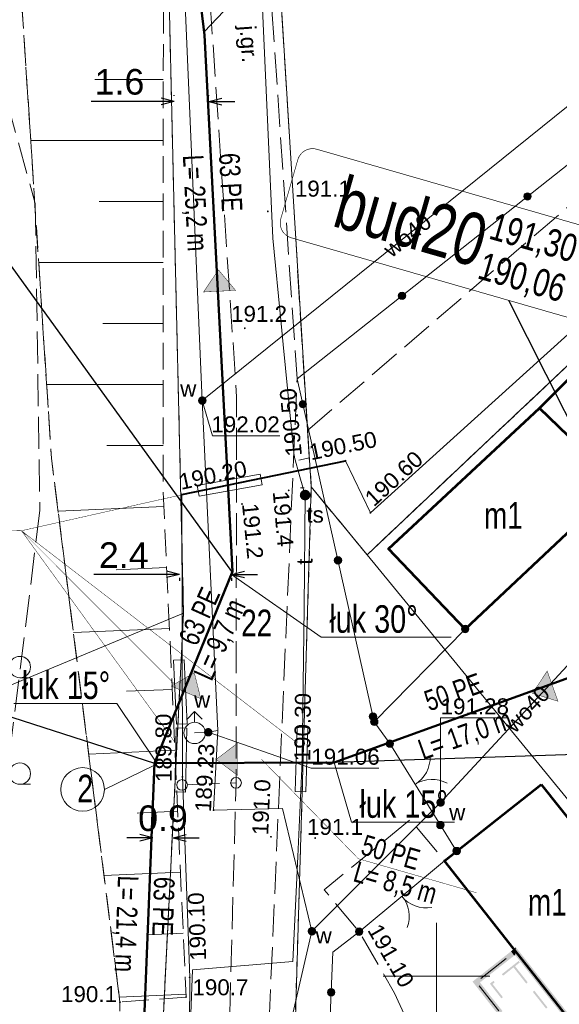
# Model space of a CAD drawing. Header units: metres. Extents: x 7482748 to 7484637, y 5684406 to 5687014.
# Tile 7 of 180: x 7482980 to 7483006, y 5684599 to 5684645. Entities that reach past the tile are written whole.
import ezdxf
from ezdxf.enums import TextEntityAlignment as Align
from ezdxf.lldxf.tags import DXFTag

# ---------------------------------------------------------------- set-up
doc = ezdxf.new("R2010")
doc.units = ezdxf.units.M
doc.header["$MEASUREMENT"] = 0
for name, pattern in [('1', [1.5, 1, -0.5]), ('BUBZ01_500', [1.75, 1.25, -0.5]), ('KTJZ01_500', [2, 1.5, -0.5]), ('l217_500', [2, 1.5, -0.5]), ('l218_500', [1, 0.5, -0.5]), ('PTTL_500', [1.5, 1, -0.5]), ('SUP__P_01_500', [2.5, 2, -0.5])]:
    doc.linetypes.add(name, pattern=pattern)
for name, color, linetype, lineweight in [('.domiar', 250, 'Continuous', 9), ('.ks tłoczny', 104, 'Continuous', 50), ('_Dzialki', 7, 'Continuous', 0), ('_Dzialki_opis', 7, 'Continuous', 0), ('_Kontury', 7, 'Continuous', 0), ('_Podzial_sekcyjny_krzyze', 7, '1', 13), ('_Uzytki', 7, 'Continuous', 0), ('BUBZ02_D', 7, 'BUBZ01_500', 13), ('BUBZ02_G', 7, 'BUBZ01_500', 13), ('BUBZ02_W', 7, 'Continuous', 13), ('EGB_Budynek', 7, 'Continuous', 0), ('EGB_Budynek_opis', 7, 'Continuous', 0), ('GES__SUSM05_01L', 7, 'Continuous', 13), ('GES__SUUS02_P', 7, 'Continuous', 13), ('GES__SUUS09_P', 7, 'Continuous', 13), ('GES__SUUS25_WP', 7, 'Continuous', 13), ('KTOK02', 7, 'KTOK02_500', 13), ('KTOK05_01', 7, 'Continuous', 13), ('PTTL04_P', 7, 'Continuous', 13), ('RTPW01_P', 7, 'Continuous', 0), ('RTPW02_P', 7, 'Continuous', 0)]:
    doc.layers.add(name, color=color, linetype=linetype, lineweight=lineweight)
for name, color, linetype, lineweight, transparency in [('EGB_EGBB03_O', 7, 'Continuous', 0, 0.2), ('GES__SUUS_ET_07T', 7, 'Continuous', 13, 0.25), ('GES__SUUS_ET_08T', 7, 'Continuous', 13, 0.25), ('KTJZ01_O', 7, 'KTJZ01_500', 13, 0.5), ('KTJZ01_T', 7, 'Continuous', 13, 0.25), ('KTPL01_O', 7, 'KTJZ01_500', 13, 0.5), ('PTTL04_O', 7, 'PTTL_500', 13, 0.5), ('RTPW01_G', 7, 'Continuous', 13, 0.25), ('RTPW02_G', 7, 'Continuous', 13, 0.25)]:
    doc.layers.add(name, color=color, linetype=linetype, lineweight=lineweight, transparency=transparency)
for name, color, linetype, lineweight, true_color in [('GES__SUOP03_03L', 1, 'Continuous', 40, 0xff0000), ('GES__SUPE_pL', 1, 'Continuous', 13, 0xff0000), ('GES__SUPS01_03P', 1, 'Continuous', 13, 0xff0000), ('GES__SUPS01_07P', 7, 'Continuous', 13, 0xff9100), ('GES__SUPS01_08L', 5, 'Continuous', 13, 0x0000ff), ('GES__SUPS01_08P', 5, 'Continuous', 13, 0x0000ff), ('GES__SUPT_P_01L', 7, 'SUP__P_01_500', 13, 0xff9100), ('GES__SUPT_pL', 7, 'Continuous', 13, 0xff9100), ('GES__SUPW_01_pL', 5, 'Continuous', 13, 0x0000ff), ('GES__SUUS_OD_WL', 5, 'Continuous', 13, 0x0000ff)]:
    doc.layers.add(name, color=color, linetype=linetype, lineweight=lineweight, true_color=true_color)
for name, color, linetype, lineweight, true_color, transparency in [('GES__SUPS01_03G', 1, 'Continuous', 13, 0xff0000, 0.25), ('GES__SUPS01_07G', 7, 'Continuous', 13, 0xff9100, 0.25), ('GES__SUPS01_08G', 5, 'Continuous', 13, 0x0000ff, 0.25), ('GES__SUPT_pT', 7, 'Continuous', 13, 0xff9100, 0.25), ('GES__SUPW_01_pT', 5, 'Continuous', 13, 0x0000ff, 0.25), ('GES__SUUS_RG_WT', 5, 'Continuous', 13, 0x0000ff, 0.25)]:
    doc.layers.add(name, color=color, linetype=linetype, lineweight=lineweight, true_color=true_color, transparency=transparency)
doc.layers.add('IS_kanalizacja_sanitarna', color=7, linetype='SOLID', true_color=0x000000)
doc.layers.add('IS_Opisy_działek_Net', color=7, linetype='SOLID', true_color=0x000000)
doc.layers.add('IS_Węzeł_sieci_kanalizacyjnej_-_opisy', color=7, linetype='Continuous')
doc.styles.get("Standard").update_dxf_attribs({"font": 'simplex.shx', "width": 0.75})
doc.styles.add('STYL_ARIAL', font='simplex.shx', dxfattribs={"width": 0.75, "oblique": 0.1})
doc.styles.add('Style-Arial', font='arial.ttf')
doc.linetypes.add('KTOK02_500', pattern='A,0.5,[117,IS_LineDef.shx,S=0.01,R=0,X=0,Y=0],0.5', length=1)
tags = doc.linetypes.add('SOLID', pattern=[10, 10, 0]).pattern_tags.tags
tags[6:7] = [DXFTag(74, 4), DXFTag(75, 0), DXFTag(340, '0'), DXFTag(46, 0.0), DXFTag(50, 0.0), DXFTag(44, 0.0), DXFTag(45, 0.0)]
tags[4:5] = [DXFTag(74, 4), DXFTag(75, 0), DXFTag(340, '0'), DXFTag(46, 0.0), DXFTag(50, 0.0), DXFTag(44, 0.0), DXFTag(45, 0.0)]
doc.dimstyles.get("Standard").update_dxf_attribs({"dimtxt": 0.18, "dimasz": 0.18, "dimexe": 0.18, "dimexo": 0.0625, "dimgap": 0.09, "dimtad": 0, "dimtih": 1, "dimtoh": 1, "dimdec": 4, "dimzin": 0, "dimdsep": 46, "dimtxsty": 'Standard', "dimcen": 0.09, "dimadec": 0, "dimazin": 0, "dimtfac": 1, "dimtdec": 4, "dimtofl": 0, "dimtmove": 0, "dimatfit": 3, "dimfxl": 0, "dimtolj": 1, "dimtzin": 0, "dimarcsym": 0})

# ---------------------------------------------------------------- blocks, each defined once
blk = doc.blocks.new('SUPS01_2')
at = {"layer": 'GES__SUPS01_03P', "linetype": 'Continuous', "lineweight": 13}
h = blk.add_hatch(color=256, dxfattribs=at)
edge = h.paths.add_edge_path()
edge.add_arc((0, 0), 0.045, 0, 360)
blk = doc.blocks.new('SUUS02')
at = {"layer": 'GES__SUUS02_P', "linetype": 'Continuous', "lineweight": 13}
for p, q in [((0, 1), (-0.35, 0.65)), ((0, 0.5), (0, 1)), ((0, 1), (0.35, 0.65))]:
    blk.add_line(p, q, dxfattribs=at)
blk.add_circle((0, 0), 0.5, dxfattribs=at)
blk = doc.blocks.new('SUUS25_129')
at = {"layer": 'GES__SUUS25_WP', "linetype": 'Continuous', "lineweight": 13}
h = blk.add_hatch(color=256, dxfattribs=at)
edge = h.paths.add_edge_path()
edge.add_arc((0, 0), 0.2, 0, 360)
blk = doc.blocks.new('SUUS25_133')
at = {"layer": 'GES__SUUS25_WP', "linetype": 'Continuous', "lineweight": 13}
h = blk.add_hatch(color=256, dxfattribs=at)
edge = h.paths.add_edge_path()
edge.add_arc((0, 0), 0.2, 0, 360)
blk = doc.blocks.new('RTPW01')
at = {"layer": 'RTPW01_P', "linetype": 'Continuous', "lineweight": 0}
h = blk.add_hatch(color=256, dxfattribs=at)
edge = h.paths.add_edge_path()
edge.add_arc((0, 0), 0.045, 0, 360)
blk = doc.blocks.new('RTPW01_2')
at = {"layer": 'RTPW01_P', "linetype": 'Continuous', "lineweight": 0}
h = blk.add_hatch(color=256, dxfattribs=at)
edge = h.paths.add_edge_path()
edge.add_arc((0, 0), 0.045, 0, 360)
blk = doc.blocks.new('RTPW01_3')
at = {"layer": 'RTPW02_P', "linetype": 'Continuous', "lineweight": 0}
h = blk.add_hatch(color=256, dxfattribs=at)
edge = h.paths.add_edge_path()
edge.add_arc((0, 0), 0.045, 0, 360)
blk = doc.blocks.new('SUUS25_26')
at = {"layer": 'GES__SUUS25_WP', "linetype": 'Continuous', "lineweight": 13}
h = blk.add_hatch(color=256, dxfattribs=at)
edge = h.paths.add_edge_path()
edge.add_arc((0, 0), 0.2, 0, 360)
blk = doc.blocks.new('SUUS25_184')
at = {"layer": 'GES__SUUS25_WP', "linetype": 'Continuous', "lineweight": 13}
h = blk.add_hatch(color=256, dxfattribs=at)
edge = h.paths.add_edge_path()
edge.add_arc((0, 0), 0.2, 0, 360)
blk = doc.blocks.new('SUPS01')
at = {"layer": 'GES__SUPS01_08P', "linetype": 'Continuous', "lineweight": 13}
h = blk.add_hatch(color=256, dxfattribs=at)
edge = h.paths.add_edge_path()
edge.add_arc((0, 0), 0.045, 0, 360)
blk = doc.blocks.new('PTTL04_1')
at = {"layer": 'PTTL04_P', "linetype": 'Continuous', "lineweight": 13}
for p, q in [((-5, 2), (-4.5, 2)), ((5, 2), (5.5, 2)), ((-2.5, -0.5), (-2, -0.5)), ((2.5, -0.5), (3, -0.5)), ((-5, -3), (-4.5, -3)), ((5, -3), (5.5, -3))]:
    blk.add_line(p, q, dxfattribs=at)
for centre in [(-5, 2.5), (5, 2.5), (-2.5, 0), (2.5, 0), (-5, -2.5), (5, -2.5)]:
    blk.add_circle(centre, 0.5, dxfattribs=at)
for centre in [(0, 2.5), (0, -2.5)]:
    blk.add_arc(centre, 0.55, 320.48, 219.52, dxfattribs=at)
blk = doc.blocks.new('SUPS01_7')
at = {"layer": 'GES__SUPS01_07P', "linetype": 'Continuous', "lineweight": 13}
h = blk.add_hatch(color=256, dxfattribs=at)
edge = h.paths.add_edge_path()
edge.add_arc((0, 0), 0.045, 0, 360)
blk = doc.blocks.new('SUUS09_1')
at = {"layer": 'GES__SUUS09_P', "linetype": 'Continuous', "lineweight": 13}
h = blk.add_hatch(color=256, dxfattribs=at)
edge = h.paths.add_edge_path()
edge.add_arc((0, 0), 0.25, 0, 360)
blk = doc.blocks.new('TerminatorOpen_0.5')
at = {"color": 0, "linetype": 'ByBlock', "lineweight": -2}
for q in [(-1, 0.25), (-1, 0), (-1, -0.25)]:
    blk.add_line((0, 0), q, dxfattribs=at)
blk = doc.blocks.new('*D781')
at = {"layer": '.domiar', "color": 0, "linetype": 'Continuous', "lineweight": -2, "transparency": 16777216}
for p, q in [((7482986.103, 5684606.481), (7482985.493, 5684606.481)), ((7482988.272, 5684606.481), (7482988.882, 5684606.481))]:
    blk.add_line(p, q, dxfattribs=at)
at = {"layer": 'Defpoints', "color": 0, "linetype": 'Continuous', "transparency": 16777216}
for p in [(7482986.713, 5684606.481), (7482987.662, 5684606.481), (7482987.662, 5684606.481)]:
    blk.add_point(p, dxfattribs=at)
at = {"layer": '.domiar', "color": 0, "linetype": 'Continuous', "lineweight": -2, "transparency": 16777216, "xscale": 0.61, "yscale": 0.61, "zscale": 0.61}
blk.add_blockref('TerminatorOpen_0.5', (7482986.713, 5684606.481), dxfattribs=at)
at = {"layer": '.domiar', "color": 0, "linetype": 'Continuous', "lineweight": -2, "transparency": 16777216, "xscale": 0.61, "yscale": 0.61, "zscale": 0.61, "rotation": 180}
blk.add_blockref('TerminatorOpen_0.5', (7482987.662, 5684606.481), dxfattribs=at)
at = {"layer": '.domiar', "color": 0, "linetype": 'Continuous', "transparency": 16777216, "insert": (7482987.188, 5684607.394), "char_height": 1.2, "attachment_point": 5, "style": 'Style-Arial'}
blk.add_mtext('\\A1;0.9', dxfattribs=at)
blk = doc.blocks.new('*D783')
at = {"layer": '.domiar', "color": 0, "linetype": 'Continuous', "lineweight": -2, "transparency": 16777216}
for p, q in [((7482987.359, 5684618.834), (7482983.949, 5684618.834)), ((7482987.969, 5684618.666), (7482987.969, 5684618.534)), ((7482990.392, 5684618.666), (7482990.392, 5684618.534)), ((7482991.002, 5684618.834), (7482991.612, 5684618.834))]:
    blk.add_line(p, q, dxfattribs=at)
at = {"layer": 'Defpoints', "color": 0, "linetype": 'Continuous', "transparency": 16777216}
for p in [(7482987.969, 5684618.966), (7482990.392, 5684618.966), (7482987.969, 5684618.834)]:
    blk.add_point(p, dxfattribs=at)
at = {"layer": '.domiar', "color": 0, "linetype": 'Continuous', "lineweight": -2, "transparency": 16777216, "xscale": 0.61, "yscale": 0.61, "zscale": 0.61}
blk.add_blockref('TerminatorOpen_0.5', (7482987.969, 5684618.834), dxfattribs=at)
at = {"layer": '.domiar', "color": 0, "linetype": 'Continuous', "lineweight": -2, "transparency": 16777216, "xscale": 0.61, "yscale": 0.61, "zscale": 0.61, "rotation": 180}
blk.add_blockref('TerminatorOpen_0.5', (7482990.392, 5684618.834), dxfattribs=at)
at = {"layer": '.domiar', "color": 0, "linetype": 'Continuous', "transparency": 16777216, "insert": (7482985.349, 5684619.736), "char_height": 1.2, "attachment_point": 5, "style": 'Style-Arial'}
blk.add_mtext('\\A1;2.4', dxfattribs=at)
blk = doc.blocks.new('*D784')
at = {"layer": '.domiar', "color": 0, "linetype": 'Continuous', "lineweight": -2, "transparency": 16777216}
for p, q in [((7482987.705, 5684641.259), (7482987.705, 5684641.303)), ((7482989.335, 5684641.259), (7482989.335, 5684641.303)), ((7482987.095, 5684641.003), (7482983.814, 5684641.003)), ((7482989.945, 5684641.003), (7482990.555, 5684641.003))]:
    blk.add_line(p, q, dxfattribs=at)
at = {"layer": 'Defpoints', "color": 0, "linetype": 'Continuous', "transparency": 16777216}
for p in [(7482987.705, 5684641.003), (7482987.705, 5684640.959), (7482989.335, 5684640.959)]:
    blk.add_point(p, dxfattribs=at)
at = {"layer": '.domiar', "color": 0, "linetype": 'Continuous', "lineweight": -2, "transparency": 16777216, "xscale": 0.61, "yscale": 0.61, "zscale": 0.61}
blk.add_blockref('TerminatorOpen_0.5', (7482987.705, 5684641.003), dxfattribs=at)
at = {"layer": '.domiar', "color": 0, "linetype": 'Continuous', "lineweight": -2, "transparency": 16777216, "xscale": 0.61, "yscale": 0.61, "zscale": 0.61, "rotation": 180}
blk.add_blockref('TerminatorOpen_0.5', (7482989.335, 5684641.003), dxfattribs=at)
at = {"layer": '.domiar', "color": 0, "linetype": 'Continuous', "transparency": 16777216, "insert": (7482985.149, 5684641.916), "char_height": 1.2, "attachment_point": 5, "style": 'Style-Arial'}
blk.add_mtext('\\A1;1.6', dxfattribs=at)

msp = doc.modelspace()

# ---------------------------------------------------------------- hatches: boundary and pattern name
at = {"layer": 'EGB_EGBB03_O', "linetype": 'Continuous', "lineweight": 0}
for points in [[(7483002.28461, 5684598.98985), (7483001.6946, 5684599.74093), (7483001.92592, 5684599.92322), (7483002.08066, 5684599.72686), (7483002.0454, 5684599.69907), (7483002.48121, 5684599.14429)], [(7483003.04834, 5684598.95653), (7483002.50844, 5684599.64382), (7483002.678, 5684599.77744), (7483002.7337, 5684599.70675), (7483002.63473, 5684599.62875), (7483003.11911, 5684599.01213)], [(7483006.07895, 5684597.96484), (7483005.46978, 5684598.73714), (7483005.66607, 5684598.89197), (7483006.12105, 5684598.31516), (7483006.13393, 5684598.32524), (7483006.28796, 5684598.12832)]]:
    msp.add_hatch(color=256, dxfattribs=at).paths.add_polyline_path(points)
at = {"layer": 'IS_kanalizacja_sanitarna', "linetype": 'Continuous', "ltscale": 0.01}
for points in [[(7482989.78693, 5684633.10705), (7482989.08952, 5684632.06968), (7482990.58753, 5684632.14707)], [(7483004.50569, 5684613.2571), (7483005.69911, 5684612.88528), (7483005.1968, 5684614.29867)], [(7482988.65709, 5684614.22268), (7482987.57527, 5684613.59646), (7482988.95536, 5684613.00879)], [(7482989.67999, 5684610.15837), (7482990.6824, 5684609.4116), (7482990.67756, 5684610.9116)]]:
    msp.add_hatch(color=256, dxfattribs=at).paths.add_polyline_path(points)
at = {"layer": 'KTOK05_01', "linetype": 'Continuous', "lineweight": 13}
h = msp.add_hatch(color=256, dxfattribs=at)
edge = h.paths.add_edge_path()
edge.add_arc((7483004.27415, 5684636.54807), 0.175, 0, 360)
h = msp.add_hatch(color=256, dxfattribs=at)
edge = h.paths.add_edge_path()
edge.add_arc((7482998.39243, 5684631.89454), 0.175, 0, 360)
h = msp.add_hatch(color=256, dxfattribs=at)
edge = h.paths.add_edge_path()
edge.add_arc((7482993.73866, 5684626.80663), 0.175, 0, 360)
h = msp.add_hatch(color=256, dxfattribs=at)
edge = h.paths.add_edge_path()
edge.add_arc((7482995.38586, 5684619.48975), 0.175, 0, 360)
h = msp.add_hatch(color=256, dxfattribs=at)
edge = h.paths.add_edge_path()
edge.add_arc((7483001.35, 5684616.27), 0.175, 0, 360)
h = msp.add_hatch(color=256, dxfattribs=at)
edge = h.paths.add_edge_path()
edge.add_arc((7482997.03307, 5684612.17287), 0.175, 0, 360)
h = msp.add_hatch(color=256, dxfattribs=at)
edge = h.paths.add_edge_path()
edge.add_arc((7482997.09, 5684611.92), 0.175, 0, 360)
h = msp.add_hatch(color=256, dxfattribs=at)
edge = h.paths.add_edge_path()
edge.add_arc((7482997.82, 5684610.9), 0.175, 0, 360)
h = msp.add_hatch(color=256, dxfattribs=at)
edge = h.paths.add_edge_path()
edge.add_arc((7483000.19, 5684607.08), 0.175, 0, 360)
h = msp.add_hatch(color=256, dxfattribs=at)
edge = h.paths.add_edge_path()
edge.add_arc((7483000.95, 5684605.86), 0.175, 0, 360)
h = msp.add_hatch(color=256, dxfattribs=at)
edge = h.paths.add_edge_path()
edge.add_arc((7482996.38, 5684602.08), 0.175, 0, 360)
h = msp.add_hatch(color=256, dxfattribs=at)
edge = h.paths.add_edge_path()
edge.add_arc((7482995.07074, 5684599.24069), 0.175, 0, 360)

# ---------------------------------------------------------------- linework, layer by layer
at = {"layer": '.domiar', "linetype": 'Continuous', "lineweight": 20}
for points in [[(7482991.74854, 5684623.53005), (7482988.79601, 5684622.99848), (7482988.88461, 5684622.50639), (7482991.83714, 5684623.03796), (7482991.74854, 5684623.53005)], [(7482988.31914, 5684611.83159), (7482988.17554, 5684614.82815), (7482987.67611, 5684614.80422), (7482987.81971, 5684611.80766), (7482988.31914, 5684611.83159)], [(7482988.23837, 5684608.62411), (7482988.30437, 5684611.62338), (7482987.80449, 5684611.63438), (7482987.73849, 5684608.63511), (7482988.23837, 5684608.62411)], [(7482993.88704, 5684608.64398), (7482993.97163, 5684611.64279), (7482993.47183, 5684611.65689), (7482993.38723, 5684608.65808), (7482993.88704, 5684608.64398)]]:
    msp.add_lwpolyline(points, dxfattribs=at)
at = {"layer": '.domiar', "linetype": 'Continuous'}
for points in [[(7482990.39211, 5684618.83357), (7482994.6062, 5684615.89163), (7482994.6062, 5684615.89163)], [(7482994.6062, 5684615.89163), (7483000.69118, 5684615.89163)], [(7482980.19382, 5684612.78561), (7482985.02124, 5684612.78561)], [(7482986.82958, 5684610.08172), (7482985.02124, 5684612.78561), (7482985.02124, 5684612.78561)], [(7482986.78343, 5684609.88091), (7482984.44382, 5684608.75057)], [(7482996.01955, 5684607.21558), (7482995.21555, 5684610.0146), (7482995.21555, 5684610.0146)], [(7482996.01955, 5684607.21558), (7483000.84697, 5684607.21558)]]:
    msp.add_lwpolyline(points, dxfattribs=at)
msp.add_circle((7482983.42255, 5684608.75057), 1.02127, dxfattribs=at)
at = {"layer": '.ks tłoczny', "linetype": 'Continuous'}
for points in [[(7482985.92494, 5684588.61056), (7482986.78735, 5684609.97809), (7482990.45208, 5684618.97193), (7482989.13738, 5684644.10828), (7482984.83113, 5684679.8228)], [(7483011.3053, 5684615.82129), (7482995.21555, 5684610.0146), (7482986.78735, 5684609.97809)]]:
    msp.add_lwpolyline(points, dxfattribs=at)
at = {"layer": '_Dzialki', "color": 96, "linetype": 'Continuous', "true_color": 0x008000, "flags": 128}
for points in [[(7482992.03, 5684657.04), (7482994.14, 5684622.93)], [(7482987.27, 5684654.54), (7482988.15, 5684617.02)], [(7483009.84, 5684632.11), (7482996.75, 5684619.75)], [(7482994.14, 5684622.93), (7482993.08, 5684587.48)], [(7482996.75, 5684619.75), (7482994.14, 5684622.93)], [(7483010.28, 5684603.25), (7482996.75, 5684619.75)], [(7482964.17, 5684607.03), (7482988.15, 5684617.02)], [(7482988.15, 5684617.02), (7482986.69, 5684587.94)]]:
    msp.add_lwpolyline(points, dxfattribs=at)
at = {"layer": '_Kontury', "color": 96, "linetype": 'l217_500', "true_color": 0x008000}
msp.add_line((7482993.96, 5684625.58), (7483032.4, 5684658.6), dxfattribs=at)
at = {"layer": '_Kontury', "color": 96, "linetype": 'l217_500', "true_color": 0x008000, "flags": 128}
for points in [[(7482992.03, 5684657.04), (7482993.96, 5684625.58)], [(7482988.15, 5684617.02), (7482987.27, 5684654.54)], [(7482977.74, 5684648.7), (7482981.2, 5684636.22)], [(7482981.2, 5684636.22), (7482981.42, 5684621.83)], [(7482996.75, 5684619.75), (7483009.84, 5684632.11)], [(7482993.96, 5684625.58), (7482994.14, 5684622.93)], [(7482994.14, 5684622.93), (7482996.75, 5684619.75)], [(7482981.42, 5684621.83), (7482978.87, 5684601.39)], [(7482986.69, 5684587.94), (7482988.15, 5684617.02)]]:
    msp.add_lwpolyline(points, dxfattribs=at)
at = {"layer": '_Podzial_sekcyjny_krzyze', "linetype": 'Continuous'}
for p, q in [((7483000, 5684597.5), (7483000, 5684602.5)), ((7482997.5, 5684600), (7483002.5, 5684600))]:
    msp.add_line(p, q, dxfattribs=at)
at = {"layer": '_Uzytki', "color": 96, "linetype": 'l218_500', "true_color": 0x008000, "flags": 128}
for points in [[(7482992.03, 5684657.04), (7482993.96, 5684625.58)], [(7482987.27, 5684654.54), (7482988.15, 5684617.02)], [(7483009.84, 5684632.11), (7482996.75, 5684619.75)], [(7482993.96, 5684625.58), (7482994.14, 5684622.93)], [(7482994.14, 5684622.93), (7482993.35, 5684596.62)], [(7482996.75, 5684619.75), (7482994.14, 5684622.93)], [(7482988.15, 5684617.02), (7482986.69, 5684587.94)]]:
    msp.add_lwpolyline(points, dxfattribs=at)
at = {"layer": 'BUBZ02_D', "linetype": 'BUBZ01_500', "lineweight": 13, "flags": 128}
msp.add_lwpolyline([(7482988.27, 5684599.02), (7482985.17, 5684598.78), (7482981.96, 5684624.28), (7482980.31, 5684649.57), (7482972.81, 5684692.91), (7482963.28, 5684711.58), (7482953.24, 5684724.86), (7482955.31, 5684727.83)], dxfattribs=at)
at = {"layer": 'BUBZ02_G', "linetype": 'BUBZ01_500', "lineweight": 13, "flags": 128}
msp.add_lwpolyline([(7482955.31, 5684727.83), (7482967.42, 5684715.78), (7482978.03, 5684695.68), (7482987.21, 5684651.72), (7482987.19, 5684622.94), (7482988.27, 5684599.02)], dxfattribs=at)
at = {"layer": 'BUBZ02_W', "linetype": 'Continuous', "lineweight": 13}
for p, q in [((7482987.2, 5684642.04), (7482984, 5684642.04)), ((7482987.2, 5684639.18), (7482980.99, 5684639.18)), ((7482987.2, 5684636.32), (7482984.19, 5684636.32)), ((7482987.2, 5684633.46), (7482981.36, 5684633.46)), ((7482987.2, 5684630.6), (7482984.37, 5684630.6)), ((7482987.19, 5684627.74), (7482981.73, 5684627.74)), ((7482987.19, 5684624.88), (7482984.56, 5684624.88)), ((7482987.23, 5684622.02), (7482982.27, 5684621.79)), ((7482987.36, 5684619.16), (7482985, 5684619.05)), ((7482987.49, 5684616.3), (7482982.99, 5684616.1)), ((7482987.62, 5684613.44), (7482985.48, 5684613.35)), ((7482987.75, 5684610.59), (7482983.71, 5684610.4)), ((7482987.88, 5684607.73), (7482985.97, 5684607.64)), ((7482988.01, 5684604.87), (7482984.42, 5684604.71)), ((7482988.13, 5684602.01), (7482986.46, 5684601.94)), ((7482988.26, 5684599.16), (7482985.14, 5684599.02))]:
    msp.add_line(p, q, dxfattribs=at)
at = {"layer": 'EGB_Budynek', "color": 7, "linetype": 'Continuous', "lineweight": 53, "flags": 128}
for points in [[(7483009.97, 5684631.75), (7483013.16, 5684628.97), (7483007.98, 5684623.6), (7483004.83, 5684626.62), (7483009.97, 5684631.75)], [(7483008.51, 5684622.96), (7483009.37, 5684622.07), (7483007.87, 5684620.55), (7483006.89, 5684621.48), (7483001.35, 5684616.27), (7482997.75, 5684620.03), (7483004.83, 5684626.62), (7483007.98, 5684623.6), (7483008.51, 5684622.96)], [(7483004.92, 5684608.98), (7483010.68, 5684601.74), (7483006.1, 5684598.14), (7483000.38, 5684605.41), (7483004.92, 5684608.98)]]:
    msp.add_lwpolyline(points, dxfattribs=at)
at = {"layer": 'EGB_EGBB03_O', "linetype": 'Continuous', "lineweight": 0}
for points in [[(7483003.5, 5684601.16), (7483003.73, 5684601.35), (7483003.65, 5684600.96), (7483003.69, 5684600.99)], [(7483001.93, 5684599.92), (7483002.71, 5684600.54), (7483002.08, 5684599.73), (7483002.87, 5684600.35)], [(7483003.66, 5684600.5), (7483004.28, 5684599.71), (7483003.59, 5684600.44), (7483004.21, 5684599.65)], [(7483005.05, 5684599.68), (7483005.67, 5684598.89), (7483004.85, 5684599.52), (7483005.47, 5684598.74)], [(7483002.9, 5684598.2), (7483002.28, 5684598.99), (7483003.1, 5684598.36), (7483002.48, 5684599.14)], [(7483004.59, 5684599.32), (7483005.21, 5684598.53), (7483004.52, 5684599.26), (7483005.14, 5684598.48)]]:
    msp.add_solid(points, dxfattribs=at)
at = {"layer": 'EGB_EGBB03_O', "linetype": 'Continuous', "lineweight": 0, "extrusion": (0, 0, -1)}
for points in [[(-7483003.73, 5684601.35), (-7483004.43, 5684600.46), (-7483003.69, 5684600.99), (-7483004.23, 5684600.31)], [(-7483002.71, 5684600.54), (-7483003.5, 5684601.16), (-7483002.87, 5684600.35), (-7483003.65, 5684600.96)], [(-7483003.07, 5684600.09), (-7483003.86, 5684600.71), (-7483003.13, 5684600.02), (-7483003.91, 5684600.64)], [(-7483004.43, 5684600.46), (-7483005.05, 5684599.68), (-7483004.23, 5684600.31), (-7483004.85, 5684599.52)]]:
    msp.add_solid(points, dxfattribs=at)
at = {"layer": 'GES__SUOP03_03L', "linetype": 'Continuous', "lineweight": 40}
msp.add_line((7482988.07, 5684622.58), (7482995.74, 5684624.16), dxfattribs=at)
at = {"layer": 'GES__SUPE_pL', "linetype": 'Continuous', "lineweight": 13, "flags": 128}
msp.add_lwpolyline([(7483050.39, 5684518.04), (7483047.8, 5684516.13), (7483034.19, 5684506), (7483027.78, 5684500.8), (7483018.03, 5684517.53), (7483008, 5684534.27), (7482999.46, 5684547.6), (7482990.96, 5684560.87), (7482984.33, 5684571.4), (7482986.18, 5684572.34), (7482988.94, 5684573.82), (7482988.33, 5684584.22), (7482988.44, 5684599.94), (7482988.1, 5684609.34), (7482988.07, 5684622.58), (7482995.74, 5684624.16), (7482996.91, 5684621.72), (7483012.51, 5684635.82), (7483013.48, 5684634.56)], dxfattribs=at)
at = {"layer": 'GES__SUPS01_08L', "linetype": 'Continuous', "lineweight": 13, "flags": 128}
for points in [[(7482989.03, 5684626.98), (7482989.51, 5684625.32), (7482992.66, 5684625.32)], [(7482989.31, 5684611.43), (7482994.14, 5684609.74), (7482997.3, 5684609.74)]]:
    msp.add_lwpolyline(points, dxfattribs=at)
at = {"layer": 'GES__SUPT_P_01L', "linetype": 'SUP__P_01_500', "lineweight": 13}
for p, q in [((7482993.56, 5684624.19), (7482994.06, 5684624.3)), ((7482993.64, 5684622.89), (7482993.8, 5684622.89))]:
    msp.add_line(p, q, dxfattribs=at)
at = {"layer": 'GES__SUPT_pL', "linetype": 'Continuous', "lineweight": 13, "flags": 128}
msp.add_lwpolyline([(7482991.65, 5684649.88), (7482992.33, 5684634.6), (7482992.72, 5684630.6), (7482992.82, 5684629.61), (7482993.33, 5684624.37), (7482993.6, 5684623.41), (7482993.85, 5684622.55), (7482993.8, 5684617.26), (7482993.71, 5684610.07), (7482993.51, 5684605.6), (7482993.46, 5684604.61), (7482993.28, 5684600.68), (7482988.57, 5684600.29), (7482988.26, 5684592.07), (7482988.36, 5684585.8), (7482988.61, 5684575.65), (7482988.75, 5684574.32), (7482988.85, 5684573.33), (7482989.06, 5684571.29)], dxfattribs=at)
at = {"layer": 'GES__SUPW_01_pL', "linetype": 'Continuous', "lineweight": 13, "flags": 128}
for points in [[(7482978.13, 5684794.38), (7482978.28, 5684794.11), (7482981.4, 5684782.91), (7482964.54, 5684759.37), (7482962.24, 5684748.13), (7482961.73, 5684731.02), (7482983.55, 5684691.26), (7482986.84, 5684677.89), (7482989.03, 5684626.98), (7482989.76, 5684611.52), (7482989.56, 5684607.78), (7482992.79, 5684607.85), (7482994.17, 5684602.1), (7482992.28, 5684593.92), (7482992.62, 5684588.09), (7482993.51, 5684567.94), (7483034.64, 5684499.37)], [(7482989.03, 5684626.98), (7483006.18, 5684640.8), (7483011.03, 5684636.6)], [(7482994.17, 5684602.1), (7483000.2, 5684608.14), (7483010.7, 5684619.47), (7483009.3, 5684621.45), (7483009.09, 5684621.79)], [(7482989.76, 5684611.52), (7482989.31, 5684611.43), (7482988.67, 5684611.4)]]:
    msp.add_lwpolyline(points, dxfattribs=at)
at = {"layer": 'GES__SUSM05_01L', "linetype": 'Continuous', "lineweight": 13}
for p, q in [((7482988.33, 5684608.97), (7482988.83, 5684608.99)), ((7482989.33, 5684609.01), (7482989.83, 5684609.03)), ((7482990.33, 5684609.05), (7482990.61, 5684609.06))]:
    msp.add_line(p, q, dxfattribs=at)
for centre in [(7482988.08, 5684608.96), (7482990.61, 5684609.06)]:
    msp.add_circle(centre, 0.25, dxfattribs=at)
at = {"layer": 'GES__SUUS_OD_WL', "linetype": 'Continuous', "lineweight": 13, "flags": 128}
msp.add_lwpolyline([(7483000.2, 5684608.14), (7483000.2, 5684612.1), (7483003.36, 5684612.1)], dxfattribs=at)
at = {"layer": 'IS_kanalizacja_sanitarna', "linetype": 'Continuous', "ltscale": 0.01, "const_width": 0.02}
for points in [[(7482989.78693, 5684633.10705), (7482989.08952, 5684632.06968), (7482990.58753, 5684632.14707), (7482989.78693, 5684633.10705)], [(7483004.50569, 5684613.2571), (7483005.69911, 5684612.88528), (7483005.1968, 5684614.29867), (7483004.50569, 5684613.2571)], [(7482988.65709, 5684614.22268), (7482987.57527, 5684613.59646), (7482988.95536, 5684613.00879), (7482988.65709, 5684614.22268)], [(7482989.67999, 5684610.15837), (7482990.6824, 5684609.4116), (7482990.67756, 5684610.9116), (7482989.67999, 5684610.15837)]]:
    msp.add_lwpolyline(points, dxfattribs=at)
at = {"layer": 'IS_Opisy_działek_Net', "linetype": 'Continuous', "ltscale": 0.01, "const_width": 0.02}
for points in [[(7482988.8427, 5684622.73917), (7482980.55377, 5684620.87842), (7482965.25493, 5684621.26229)], [(7482980.55377, 5684620.87842), (7482987.72971, 5684613.68586)], [(7482987.73, 5684610.98), (7482980.55377, 5684620.87842)], [(7482980.55377, 5684620.87842), (7482993.45189, 5684610.94999)], [(7482991.80112, 5684610.16522), (7482996.34466, 5684605.50183), (7483001.87982, 5684603.90822)]]:
    msp.add_lwpolyline(points, dxfattribs=at)
at = {"layer": 'IS_Węzeł_sieci_kanalizacyjnej_-_opisy', "color": 18, "linetype": 'SOLID', "ltscale": 0.01, "true_color": 0x000000}
for points in [[(7482997.90594, 5684653.53442), (7482989.11911, 5684644.2598)], [(7482979.23744, 5684634.40798), (7482990.39211, 5684618.96566)], [(7483003.37523, 5684631.68179), (7483008.62, 5684621.31)], [(7482974.89674, 5684613.8154), (7482986.78735, 5684609.97809)], [(7483010.77672, 5684610.53291), (7482995.21555, 5684610.0146)]]:
    msp.add_lwpolyline(points, dxfattribs=at)
at = {"layer": 'IS_Węzeł_sieci_kanalizacyjnej_-_opisy', "color": 18, "linetype": 'SOLID', "ltscale": 0.01, "true_color": 0x000000, "const_width": 0.03}
msp.add_lwpolyline([(7482993.20177, 5684634.6108), (7483006.31895, 5684630.83428, 0.414214), (7483007.21004, 5684631.32697), (7483008.00685, 5684634.09455, 0.414214), (7483007.51415, 5684634.98565), (7482994.39697, 5684638.76217, 0.414214), (7482993.50588, 5684638.26948), (7482992.70907, 5684635.50189, 0.414214), (7482993.20177, 5684634.6108)], format="xyb", dxfattribs=at)
at = {"layer": 'KTJZ01_O', "linetype": 'KTJZ01_500', "lineweight": 13, "flags": 128}
msp.add_lwpolyline([(7483034.03, 5684501.44), (7483012.09, 5684536.71), (7482999.53, 5684555.07), (7482994.24, 5684566.08), (7482991.84, 5684579.47), (7482992.06, 5684595.48), (7482993.47, 5684628), (7482991.4, 5684658.49), (7482989.4, 5684681.32), (7482975.72, 5684713.54), (7482968.35, 5684729.24), (7482966.3, 5684741.22), (7482968.2, 5684752.71), (7482984.72, 5684780.21), (7482989.8, 5684795.34), (7482981.09, 5684788.49), (7482982.4, 5684782.93), (7482977.78, 5684775.95), (7482968.56, 5684761.85), (7482965.35, 5684756.34), (7482964.19, 5684752.99), (7482962.4, 5684742.25), (7482966.26, 5684725.68), (7482971.59, 5684713), (7482986.45, 5684679.02), (7482988.5, 5684659.07), (7482990.64, 5684627.16), (7482990.61, 5684609.06), (7482990.25, 5684595.88), (7482989.81, 5684578.91), (7482992.48, 5684565.38), (7482998.03, 5684554.38), (7483010.55, 5684535.49), (7483031.68, 5684499.41)], dxfattribs=at)
at = {"layer": 'KTOK02', "linetype": 'Continuous', "lineweight": 13}
for p, q in [((7482997.82, 5684610.9), (7483000.19, 5684607.08)), ((7483000.38, 5684605.41), (7482996.38, 5684602.08))]:
    msp.add_line(p, q, dxfattribs=at)
for centre, start, end in [((7482998.21, 5684610.26), 301.82, 1.82), ((7482999.8, 5684607.72), 61.82, 121.82), ((7482999.53, 5684604.7), 219.78, 279.78), ((7482997.23, 5684602.79), 339.78, 39.78)]:
    msp.add_arc(centre, 1.5, start, end, dxfattribs=at)
at = {"layer": 'KTOK05_01', "linetype": 'Continuous', "lineweight": 13}
for p, q in [((7482997.09, 5684611.92), (7482997.82, 5684610.9)), ((7483000.95, 5684605.86), (7483000.19, 5684607.08))]:
    msp.add_line(p, q, dxfattribs=at)
at = {"layer": 'KTOK05_01', "linetype": 'Continuous', "lineweight": 13, "flags": 128}
for points in [[(7483016.76, 5684638.55), (7483010.71, 5684641.64), (7482993.47, 5684628), (7482997.09, 5684611.92), (7483001.35, 5684616.27)], [(7483010.68, 5684601.74), (7483013.18, 5684598.76), (7483020.83, 5684589.48), (7482996.42, 5684566.48), (7482994.11, 5684576.46), (7482995.15, 5684601.12), (7482996.38, 5684602.08)]]:
    msp.add_lwpolyline(points, dxfattribs=at)
at = {"layer": 'KTOK05_01', "linetype": 'Continuous', "lineweight": 13}
for centre in [(7483004.27, 5684636.55), (7482998.39, 5684631.89), (7482993.74, 5684626.81), (7482995.39, 5684619.49), (7483001.35, 5684616.27), (7482997.03, 5684612.17), (7482997.09, 5684611.92), (7482997.82, 5684610.9), (7483000.19, 5684607.08), (7483000.95, 5684605.86), (7482996.38, 5684602.08), (7482995.07, 5684599.24)]:
    msp.add_circle(centre, 0.175, dxfattribs=at)
at = {"layer": 'KTPL01_O', "linetype": 'KTJZ01_500', "lineweight": 13, "flags": 128}
msp.add_lwpolyline([(7482998.04, 5684599.2), (7482998.99, 5684597.15), (7482999.85, 5684593.96), (7483000.49, 5684591.69), (7483001.2, 5684589.87), (7483002.26, 5684588.24), (7483003.74, 5684586.93), (7483005.19, 5684586.04), (7483012.29, 5684589.41), (7483010.08, 5684593.6), (7483008.1, 5684597.68), (7483005.24, 5684595.43), (7483001.87, 5684599.72), (7483003.71, 5684601.17), (7483000.38, 5684605.41), (7482998.77, 5684607.33), (7482994.74, 5684604.05), (7482996.38, 5684602.08), (7482998.04, 5684599.2)], close=True, dxfattribs=at)
at = {"layer": 'PTTL04_O', "linetype": 'PTTL_500', "lineweight": 13, "flags": 128}
msp.add_lwpolyline([(7482933.74, 5684730.8), (7482956.96, 5684744.9), (7482955.31, 5684727.83), (7482953.24, 5684724.86), (7482963.28, 5684711.58), (7482972.81, 5684692.91), (7482980.31, 5684649.57), (7482981.96, 5684624.28), (7482985.17, 5684598.78), (7482985.29, 5684567.42), (7482996.04, 5684546.89), (7482980.03, 5684529.61), (7482952.56, 5684530.08)], dxfattribs=at)

# ---------------------------------------------------------------- block references
at = {"layer": 'GES__SUPS01_03P', "linetype": 'Continuous', "lineweight": 13}
for p in [(7482995.74, 5684624.16), (7482988.07, 5684622.58), (7482996.91, 5684621.72), (7482988.1, 5684609.34), (7482988.44, 5684599.94)]:
    msp.add_blockref('SUPS01_2', p, dxfattribs=at)
at = {"layer": 'GES__SUPS01_07P', "linetype": 'Continuous', "lineweight": 13, "rotation": 270}
for p in [(7482993.33, 5684624.37), (7482993.71, 5684610.07)]:
    msp.add_blockref('SUPS01_7', p, dxfattribs=at)
at = {"layer": 'GES__SUPS01_08P', "linetype": 'Continuous', "lineweight": 13}
for p in [(7482989.03, 5684626.98), (7482989.31, 5684611.43), (7482989.56, 5684607.78)]:
    msp.add_blockref('SUPS01', p, dxfattribs=at)
at = {"layer": 'GES__SUUS02_P', "linetype": 'Continuous', "lineweight": 13}
msp.add_blockref('SUUS02', (7482988.67, 5684611.4), dxfattribs=at)
at = {"layer": 'GES__SUUS09_P', "linetype": 'Continuous', "lineweight": 13, "rotation": 270}
msp.add_blockref('SUUS09_1', (7482993.85, 5684622.55), dxfattribs=at)
at = {"layer": 'GES__SUUS25_WP', "linetype": 'Continuous', "lineweight": 13}
for name, p, rotation in [('SUUS25_133', (7482989.03, 5684626.98), 228.15), ('SUUS25_184', (7482989.31, 5684611.43), 259.85), ('SUUS25_129', (7482994.17, 5684602.1), 217.38)]:
    msp.add_blockref(name, p, dxfattribs=dict(at, rotation=rotation))
msp.add_blockref('SUUS25_26', (7483000.2, 5684608.14), dxfattribs=at)
at = {"layer": 'PTTL04_P', "linetype": 'Continuous', "lineweight": 13}
msp.add_blockref('PTTL04_1', (7482975.48, 5684611.99), dxfattribs=at)
at = {"layer": 'RTPW01_P', "linetype": 'Continuous', "lineweight": 0}
for name, p in [('RTPW01_2', (7482992.1, 5684635.85)), ('RTPW01_2', (7482991.02, 5684630.37)), ('RTPW01', (7482993.08, 5684622.77)), ('RTPW01', (7482990.89, 5684622.13)), ('RTPW01', (7482992.25, 5684606.53)), ('RTPW01', (7482994.32, 5684606.47)), ('RTPW01_2', (7482988.27, 5684599.02)), ('RTPW01_2', (7482985.17, 5684598.78))]:
    msp.add_blockref(name, p, dxfattribs=at)
at = {"layer": 'RTPW02_P', "linetype": 'Continuous', "lineweight": 0}
msp.add_blockref('RTPW01_3', (7482996.38, 5684602.08), dxfattribs=at)

# ---------------------------------------------------------------- texts
at = {"layer": '_Dzialki_opis', "color": 96, "true_color": 0x008000, "insert": (7482990.85, 5684615.93), "char_height": 1.25, "attachment_point": 7, "line_spacing_factor": 0.6, "style": 'STYL_ARIAL'}
msp.add_mtext('\\fArial|b0|i0|c238238|p39;22', dxfattribs=at)
at = {"layer": 'EGB_Budynek_opis', "color": 7, "char_height": 1.25, "attachment_point": 7, "line_spacing_factor": 0.6, "style": 'STYL_ARIAL'}
for insert in [(7483002.23, 5684620.97), (7483004.29, 5684602.84)]:
    msp.add_mtext('\\fArial|b0|i0|c238238|p39;m1', dxfattribs=dict(at, insert=insert))
at = {"layer": 'GES__SUPS01_03G', "linetype": 'Continuous', "lineweight": 13, "style": 'Style-Arial'}
msp.add_text('190.50', height=0.75, rotation=11.59, dxfattribs=at).set_placement((7482997.19, 5684625.19), align=Align.MIDDLE_RIGHT)
for s, rotation, p in [('190.60', 42.28, (7482996.82, 5684622.25)), ('190.20', 11.78, (7482987.96, 5684623.16)), ('189.80', 90.3, (7482987.22, 5684609.1)), ('190.10', 92.11, (7482988.84, 5684600.72))]:
    msp.add_text(s, height=0.75, rotation=rotation, dxfattribs=at).set_placement(p, align=Align.MIDDLE_LEFT)
at = {"layer": 'GES__SUPS01_07G', "linetype": 'Continuous', "lineweight": 13, "style": 'Style-Arial'}
for s, rotation, p in [('190.50', 95.56, (7482993.33, 5684624.37)), ('190.30', 89.28, (7482993.71, 5684610.07))]:
    msp.add_text(s, height=0.75, rotation=rotation, dxfattribs=at).set_placement(p, align=Align.MIDDLE_LEFT)
at = {"layer": 'GES__SUPS01_08G', "linetype": 'Continuous', "lineweight": 13, "style": 'Style-Arial'}
msp.add_text('192.02', height=0.75, dxfattribs=at).set_placement((7482992.66, 5684625.49), align=Align.RIGHT)
msp.add_text('189.23', height=0.75, rotation=86.94, dxfattribs=at).set_placement((7482989.06, 5684607.7), align=Align.MIDDLE_LEFT)
msp.add_text('191.06', height=0.75, dxfattribs=at).set_placement((7482994.14, 5684609.91))
at = {"layer": 'GES__SUPT_pT', "linetype": 'Continuous', "lineweight": 13, "style": 'Style-Arial'}
msp.add_text('t', height=0.75, rotation=89.46, dxfattribs=at).set_placement((7482993.82, 5684619.43), align=Align.MIDDLE_CENTER)
at = {"layer": 'GES__SUPW_01_pT', "linetype": 'Continuous', "lineweight": 13, "style": 'Style-Arial'}
for rotation, p in [(38.86, (7482998.64, 5684634.72)), (47.18, (7483004.26, 5684612.52))]:
    msp.add_text('wo40', height=0.75, rotation=rotation, dxfattribs=at).set_placement(p, align=Align.MIDDLE_CENTER)
at = {"layer": 'GES__SUUS_ET_07T', "linetype": 'Continuous', "lineweight": 13, "style": 'Style-Arial'}
msp.add_text('ts', height=0.75, dxfattribs=at).set_placement((7482993.91, 5684621.26))
at = {"layer": 'GES__SUUS_ET_08T', "linetype": 'Continuous', "lineweight": 13, "style": 'Style-Arial'}
for p in [(7482988.75, 5684627.16), (7482995.1, 5684601.53)]:
    msp.add_text('w', height=0.75, dxfattribs=at).set_placement(p, align=Align.RIGHT)
msp.add_text('w', height=0.75, dxfattribs=at).set_placement((7482989.4, 5684613.33), align=Align.TOP_RIGHT)
msp.add_text('w', height=0.75, dxfattribs=at).set_placement((7483000.6, 5684607.3))
at = {"layer": 'GES__SUUS_RG_WT', "linetype": 'Continuous', "lineweight": 13, "style": 'Style-Arial'}
msp.add_text('191.28', height=0.75, dxfattribs=at).set_placement((7483000.2, 5684612.27))
at = {"layer": 'IS_Opisy_działek_Net', "linetype": 'Continuous', "ltscale": 0.01}
for s, insert, char_height, attachment_point, rotation in [('\\fArial|b0|i0;L= 25,2 m', (7482989.07984, 5684638.52606), 0.9648, 1, 272.938549), ('{\\fArial|b0|i0|c238|p34;63 PE}', (7482989.79889, 5684638.56297), 0.9648, 7, 272.938549), ('{\\fArial|b0|i0|c238|p34;63 PE}', (7482989.90781, 5684617.92163), 0.9648, 9, 65.754605), ('\\fArial|b0|i0;L= 9,7 m', (7482990.2098, 5684617.78562), 0.9648, 3, 65.754605), ('{\\fArial|b0|i0|c238|p34;50 PE}', (7482999.66534, 5684612.39277), 0.9648, 7, 19.538549), ('\\fArial|b0|i0;L= 17,0 m', (7482999.05149, 5684611.03092), 0.9648, 1, 19.538549), ('{\\fArial|b0|i0|c238|p34;2}', (7482983.17415, 5684609.44312), 1.2888, 1, 359.404696), ('{\\fArial|b0|i0|c238|p34;50 PE}', (7482996.40442, 5684605.7094), 0.9648, 7, 343.938549), ('\\fArial|b0|i0;L= 8,5 m', (7482996.31279, 5684605.39113), 0.9648, 1, 343.938549), ('\\fArial|b0|i0;L= 21,4 m', (7482986.04406, 5684604.69202), 0.9648, 1, 268.038549), ('{\\fArial|b0|i0|c238|p34;63 PE}', (7482986.76364, 5684604.66738), 0.9648, 7, 268.038549)]:
    msp.add_mtext(s, dxfattribs=dict(at, insert=insert, char_height=char_height, attachment_point=attachment_point, rotation=rotation))
at = {"layer": 'IS_Węzeł_sieci_kanalizacyjnej_-_opisy', "color": 18, "linetype": 'SOLID', "ltscale": 0.01, "true_color": 0x000000, "rotation": 343.938549}
for s, insert, char_height, attachment_point in [('\\fArial|b0|i0;bud20', (7483001.89474, 5684633.17821), 2.448, 9), ('\\fArial|b0|i0;191,30', (7483002.33811, 5684634.35675), 1.2888, 7), ('\\fArial|b0|i0;190,06', (7483002.22457, 5684633.96237), 1.2888, 1)]:
    msp.add_mtext(s, dxfattribs=dict(at, insert=insert, char_height=char_height, attachment_point=attachment_point))
at = {"layer": 'IS_Węzeł_sieci_kanalizacyjnej_-_opisy', "color": 18, "linetype": 'SOLID', "ltscale": 0.01, "true_color": 0x000000, "char_height": 1.2888, "attachment_point": 7}
for s, insert in [('{\\fArial|b0|i0|c238|p34;łuk 30%%D}', (7482994.98389, 5684616.07837)), ('{\\fArial|b0|i0|c238|p34;łuk 15%%D}', (7482980.57151, 5684612.97235)), ('{\\fArial|b0|i0|c238|p34;łuk 15%%D}', (7482996.39724, 5684607.40232))]:
    msp.add_mtext(s, dxfattribs=dict(at, insert=insert))
at = {"layer": 'KTJZ01_T', "linetype": 'Continuous', "lineweight": 13, "style": 'Style-Arial'}
msp.add_text('j.gr.', height=0.75, rotation=274.04, dxfattribs=at).set_placement((7482990.78, 5684644.54))
at = {"layer": 'RTPW01_G', "linetype": 'Continuous', "lineweight": 13, "style": 'Style-Arial'}
for s, p in [('191.1', (7482993.37, 5684636.54)), ('191.2', (7482990.38, 5684630.67)), ('190.1', (7482982.41, 5684598.78)), ('190.7', (7482988.57, 5684599.1))]:
    msp.add_text(s, height=0.75, dxfattribs=at).set_placement(p)
msp.add_text('191.4', height=0.75, rotation=275.01, dxfattribs=at).set_placement((7482993.08, 5684622.77), align=Align.TOP_LEFT)
msp.add_text('191.2', height=0.75, rotation=275.71, dxfattribs=at).set_placement((7482990.89, 5684622.13))
msp.add_text('191.0', height=0.75, rotation=87.52, dxfattribs=at).set_placement((7482992.23, 5684609.21), align=Align.RIGHT)
msp.add_text('191.1', height=0.75, dxfattribs=at).set_placement((7482996.56, 5684607.37), align=Align.TOP_RIGHT)
at = {"layer": 'RTPW02_G', "linetype": 'Continuous', "lineweight": 13, "style": 'Style-Arial'}
msp.add_text('191.10', height=0.75, rotation=299.96, dxfattribs=at).set_placement((7482996.75, 5684602.16))

# ---------------------------------------------------------------- dimensions: what is measured, and where the dimension line sits
at = {"layer": '.domiar', "color": 7, "linetype": 'Continuous'}
for base, p1, p2, angle, picture, middle in [((7482987.70487, 5684641.00338), (7482989.33501, 5684640.95935), (7482987.70487, 5684640.95935), 180, '*D784', (7482985.1494, 5684641.00338)), ((7482987.96893, 5684618.83357), (7482990.39211, 5684618.96566), (7482987.96893, 5684618.96566), 180, '*D783', (7482985.3488, 5684618.83357)), ((7482987.66226, 5684606.48116), (7482986.71293, 5684606.48116), (7482987.66226, 5684606.48116), 0, '*D781', (7482987.1876, 5684606.48116))]:
    dim = msp.add_linear_dim(base=base, p1=p1, p2=p2, angle=angle, dimstyle='Standard', override={"dimtxt": 1.2, "dimasz": 0.61, "dimexe": 0.3, "dimexo": 0.3, "dimgap": 0.3, "dimtad": 1, "dimtih": 0, "dimtoh": 0, "dimdec": 1, "dimzin": 11, "dimdsep": 0, "dimtxsty": 'Style-Arial', "dimblk": 'TerminatorOpen_0.5', "dimadec": 4, "dimazin": 3, "dimtdec": 1, "dimatfit": 1, "dimldrblk": 'TerminatorOpen_0.5', "dimfrac": 2, "dimtzin": 11}, dxfattribs=at)
    dim.commit()
    dim.dimension.update_dxf_attribs({"geometry": picture, "text_midpoint": middle, "dimtype": 161})

doc.saveas('drawing.dxf')
